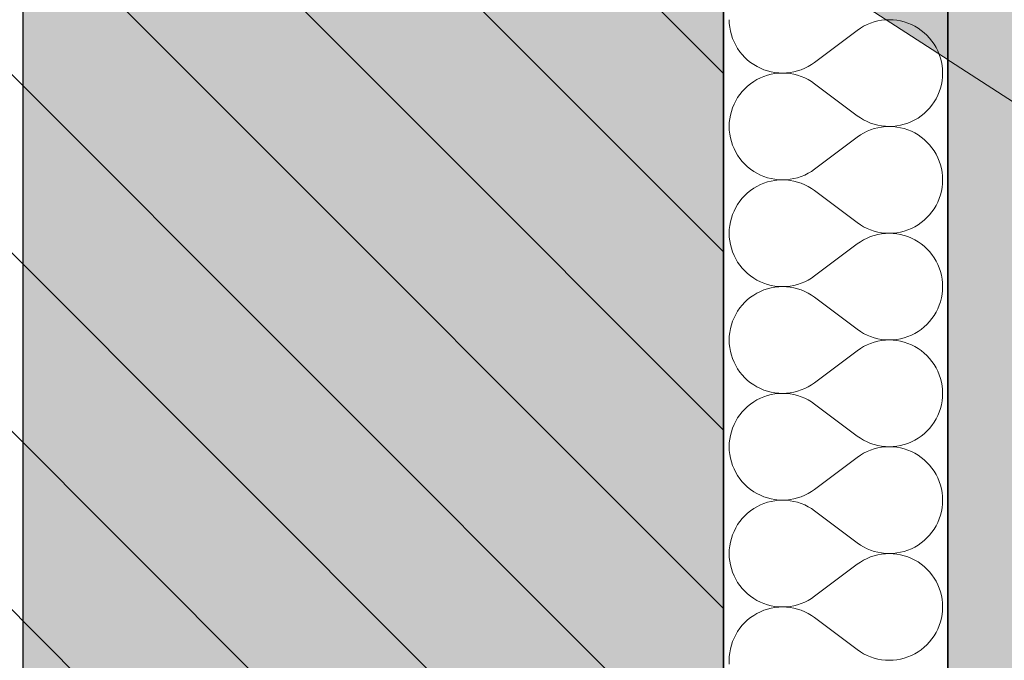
# Model space of a CAD drawing. Header units: millimetres. Extents: x -40276 to 214973, y -147941 to 35228.
# Tile 227 of 256: x -824 to -121, y 14476 to 14933. Entities that reach past the tile are written whole.
import ezdxf

# ---------------------------------------------------------------- set-up
doc = ezdxf.new("R2010")
doc.units = ezdxf.units.MM
doc.header["$MEASUREMENT"] = 0
doc.linetypes.add('Wipeout_Contour', pattern=[1000, 0, -1000])
for name, color, linetype in [('1._POHLED ZÁPADNÍ_2_0_plochy', 7, 'Continuous'), ('1._POHLED ZÁPADNÍ_2_akustické prvky', 7, 'Continuous'), ('1._POHLED ZÁPADNÍ_2_BT_ortho', 7, 'Continuous'), ('1._POHLED ZÁPADNÍ_2_Konstrukce - nosné', 7, 'Continuous'), ('1._POHLED ZÁPADNÍ_2_Kresby a obrázky', 7, 'Continuous'), ('1._POHLED ZÁPADNÍ_2_Nové_Výplně – Řezové', 7, 'Continuous'), ('1._POHLED ZÁPADNÍ_2_Situace - terén', 7, 'Continuous'), ('1._POHLED ZÁPADNÍ_2_Výplně – Řezové', 7, 'Continuous')]:
    doc.layers.add(name, color=color, linetype=linetype)

# ---------------------------------------------------------------- blocks, each defined once
blk = doc.blocks.new('*X17', base_point=(-42174.69, -26223.67))
at = {"layer": '1._POHLED ZÁPADNÍ_2_Nové_Výplně – Řezové', "color": 21, "linetype": 'Continuous', "lineweight": 20, "true_color": 0xffaaaa}
for p, q in [((-317.72, 14933.34), (-317.62, 14930.62)), ((-317.62, 14930.62), (-317.33, 14927.92)), ((-216.77, 14930.93), (-219.28, 14929.88)), ((-214.19, 14931.79), (-216.77, 14930.93)), ((-211.56, 14932.46), (-214.19, 14931.79)), ((-208.88, 14932.95), (-211.56, 14932.46)), ((-206.17, 14933.24), (-208.88, 14932.95)), ((-203.46, 14933.34), (-206.17, 14933.24)), ((-200.74, 14933.24), (-203.46, 14933.34)), ((-198.03, 14932.95), (-200.74, 14933.24)), ((-195.35, 14932.47), (-198.03, 14932.95)), ((-192.72, 14931.8), (-195.35, 14932.47)), ((-190.14, 14930.94), (-192.72, 14931.8)), ((-187.62, 14929.9), (-190.14, 14930.94)), ((-317.33, 14927.92), (-316.85, 14925.24)), ((-316.85, 14925.24), (-316.17, 14922.6)), ((-226.29, 14925.72), (-256.77, 14902.86)), ((-224.06, 14927.27), (-226.29, 14925.72)), ((-221.72, 14928.66), (-224.06, 14927.27)), ((-219.28, 14929.88), (-221.72, 14928.66)), ((-185.19, 14928.69), (-187.62, 14929.9)), ((-182.85, 14927.3), (-185.19, 14928.69)), ((-180.61, 14925.75), (-182.85, 14927.3)), ((-178.49, 14924.04), (-180.61, 14925.75)), ((-176.5, 14922.19), (-178.49, 14924.04)), ((-316.17, 14922.6), (-315.31, 14920.02)), ((-315.31, 14920.02), (-314.27, 14917.51)), ((-314.27, 14917.51), (-313.05, 14915.08)), ((-174.65, 14920.2), (-176.5, 14922.19)), ((-172.94, 14918.08), (-174.65, 14920.2)), ((-171.39, 14915.85), (-172.94, 14918.08)), ((-313.05, 14915.08), (-311.67, 14912.74)), ((-311.67, 14912.74), (-310.11, 14910.5)), ((-310.11, 14910.5), (-308.41, 14908.39)), ((-170, 14913.51), (-171.39, 14915.85)), ((-168.78, 14911.07), (-170, 14913.51)), ((-167.74, 14908.56), (-168.78, 14911.07)), ((-308.41, 14908.39), (-306.55, 14906.39)), ((-306.55, 14906.39), (-304.56, 14904.54)), ((-304.56, 14904.54), (-302.44, 14902.84)), ((-302.44, 14902.84), (-300.21, 14901.28)), ((-259, 14901.31), (-256.77, 14902.86)), ((-166.88, 14905.98), (-167.74, 14908.56)), ((-166.21, 14903.34), (-166.88, 14905.98)), ((-165.72, 14900.67), (-166.21, 14903.34)), ((-300.21, 14901.28), (-297.86, 14899.9)), ((-297.86, 14899.9), (-295.43, 14898.68)), ((-295.43, 14898.68), (-292.92, 14897.64)), ((-292.92, 14897.64), (-290.34, 14896.78)), ((-290.34, 14896.78), (-287.7, 14896.11)), ((-287.7, 14896.11), (-285.02, 14895.63)), ((-285.02, 14895.63), (-282.32, 14895.34)), ((-276.88, 14895.34), (-274.17, 14895.64)), ((-274.17, 14895.64), (-271.5, 14896.12)), ((-271.5, 14896.12), (-268.86, 14896.8)), ((-268.86, 14896.8), (-266.28, 14897.66)), ((-266.28, 14897.66), (-263.77, 14898.7)), ((-263.77, 14898.7), (-261.34, 14899.92)), ((-261.34, 14899.92), (-259, 14901.31)), ((-165.43, 14897.96), (-165.72, 14900.67)), ((-165.34, 14895.24), (-165.43, 14897.96)), ((-300.21, 14889.21), (-302.44, 14887.66)), ((-297.87, 14890.59), (-300.21, 14889.21)), ((-295.43, 14891.81), (-297.87, 14890.59)), ((-292.92, 14892.85), (-295.43, 14891.81)), ((-290.34, 14893.71), (-292.92, 14892.85)), ((-287.7, 14894.38), (-290.34, 14893.71)), ((-285.02, 14894.86), (-287.7, 14894.38)), ((-282.32, 14895.15), (-285.02, 14894.86)), ((-282.32, 14895.34), (-279.6, 14895.24)), ((-279.6, 14895.24), (-282.32, 14895.15)), ((-279.6, 14895.24), (-276.88, 14895.34)), ((-276.88, 14895.15), (-279.6, 14895.24)), ((-274.17, 14894.85), (-276.88, 14895.15)), ((-271.5, 14894.37), (-274.17, 14894.85)), ((-268.86, 14893.69), (-271.5, 14894.37)), ((-266.28, 14892.83), (-268.86, 14893.69)), ((-263.77, 14891.79), (-266.28, 14892.83)), ((-261.34, 14890.57), (-263.77, 14891.79)), ((-259, 14889.18), (-261.34, 14890.57)), ((-256.77, 14887.63), (-259, 14889.18)), ((-166.21, 14887.14), (-165.72, 14889.82)), ((-165.72, 14889.82), (-165.43, 14892.52)), ((-165.43, 14892.52), (-165.34, 14895.24)), ((-308.41, 14882.11), (-310.11, 14879.99)), ((-306.55, 14884.1), (-308.41, 14882.11)), ((-304.56, 14885.95), (-306.55, 14884.1)), ((-302.44, 14887.66), (-304.56, 14885.95)), ((-226.29, 14864.77), (-256.77, 14887.63)), ((-168.78, 14879.41), (-167.74, 14881.92)), ((-167.74, 14881.92), (-166.88, 14884.51)), ((-166.88, 14884.51), (-166.21, 14887.14)), ((-313.05, 14875.41), (-314.27, 14872.98)), ((-311.67, 14877.75), (-313.05, 14875.41)), ((-310.11, 14879.99), (-311.67, 14877.75)), ((-172.94, 14872.4), (-171.39, 14874.64)), ((-171.39, 14874.64), (-170, 14876.98)), ((-170, 14876.98), (-168.78, 14879.41)), ((-316.17, 14867.89), (-316.85, 14865.25)), ((-315.31, 14870.47), (-316.17, 14867.89)), ((-314.27, 14872.98), (-315.31, 14870.47)), ((-178.5, 14866.44), (-176.5, 14868.3)), ((-176.5, 14868.3), (-174.65, 14870.29)), ((-174.65, 14870.29), (-172.94, 14872.4)), ((-317.33, 14862.57), (-317.62, 14859.87)), ((-316.85, 14865.25), (-317.33, 14862.57)), ((-226.29, 14864.77), (-224.06, 14863.21)), ((-224.06, 14863.21), (-221.72, 14861.82)), ((-221.72, 14861.82), (-219.29, 14860.6)), ((-219.29, 14860.6), (-216.77, 14859.56)), ((-190.14, 14859.54), (-187.62, 14860.58)), ((-187.62, 14860.58), (-185.19, 14861.8)), ((-185.19, 14861.8), (-182.85, 14863.19)), ((-182.85, 14863.19), (-180.61, 14864.74)), ((-180.61, 14864.74), (-178.5, 14866.44)), ((-317.62, 14859.87), (-317.72, 14857.15)), ((-317.72, 14857.15), (-317.62, 14854.43)), ((-317.62, 14854.43), (-317.33, 14851.73)), ((-219.29, 14853.69), (-221.72, 14852.47)), ((-216.77, 14854.74), (-219.29, 14853.69)), ((-216.77, 14859.56), (-214.19, 14858.7)), ((-214.19, 14855.6), (-216.77, 14854.74)), ((-214.19, 14858.7), (-211.56, 14858.02)), ((-211.56, 14856.27), (-214.19, 14855.6)), ((-211.56, 14858.02), (-208.88, 14857.54)), ((-208.88, 14856.76), (-211.56, 14856.27)), ((-208.88, 14857.54), (-206.18, 14857.25)), ((-206.18, 14857.05), (-208.88, 14856.76)), ((-206.18, 14857.25), (-203.46, 14857.15)), ((-203.46, 14857.15), (-206.18, 14857.05)), ((-203.46, 14857.15), (-200.74, 14857.24)), ((-200.74, 14857.05), (-203.46, 14857.15)), ((-200.74, 14857.24), (-198.03, 14857.53)), ((-198.03, 14856.76), (-200.74, 14857.05)), ((-198.03, 14857.53), (-195.36, 14858.01)), ((-195.36, 14856.28), (-198.03, 14856.76)), ((-195.36, 14858.01), (-192.72, 14858.68)), ((-192.72, 14855.61), (-195.36, 14856.28)), ((-192.72, 14858.68), (-190.14, 14859.54)), ((-190.14, 14854.75), (-192.72, 14855.61)), ((-187.62, 14853.71), (-190.14, 14854.75)), ((-185.19, 14852.5), (-187.62, 14853.71)), ((-317.33, 14851.73), (-316.85, 14849.05)), ((-316.85, 14849.05), (-316.17, 14846.41)), ((-316.17, 14846.41), (-315.32, 14843.83)), ((-226.29, 14849.53), (-256.77, 14826.67)), ((-224.06, 14851.08), (-226.29, 14849.53)), ((-221.72, 14852.47), (-224.06, 14851.08)), ((-182.85, 14851.11), (-185.19, 14852.5)), ((-180.62, 14849.56), (-182.85, 14851.11)), ((-178.5, 14847.85), (-180.62, 14849.56)), ((-176.5, 14846), (-178.5, 14847.85)), ((-315.32, 14843.83), (-314.27, 14841.32)), ((-314.27, 14841.32), (-313.06, 14838.89)), ((-174.65, 14844.01), (-176.5, 14846)), ((-172.94, 14841.89), (-174.65, 14844.01)), ((-171.39, 14839.66), (-172.94, 14841.89)), ((-170, 14837.32), (-171.39, 14839.66)), ((-313.06, 14838.89), (-311.67, 14836.55)), ((-311.67, 14836.55), (-310.11, 14834.31)), ((-310.11, 14834.31), (-308.41, 14832.19)), ((-308.41, 14832.19), (-306.55, 14830.2)), ((-168.78, 14834.88), (-170, 14837.32)), ((-167.74, 14832.37), (-168.78, 14834.88)), ((-166.88, 14829.79), (-167.74, 14832.37)), ((-306.55, 14830.2), (-304.56, 14828.35)), ((-304.56, 14828.35), (-302.44, 14826.64)), ((-302.44, 14826.64), (-300.21, 14825.09)), ((-259, 14825.12), (-256.77, 14826.67)), ((-166.21, 14827.15), (-166.88, 14829.79)), ((-165.73, 14824.48), (-166.21, 14827.15)), ((-300.21, 14825.09), (-297.87, 14823.71)), ((-297.87, 14823.71), (-295.43, 14822.49)), ((-295.43, 14822.49), (-292.92, 14821.45)), ((-292.92, 14821.45), (-290.34, 14820.59)), ((-290.34, 14820.59), (-287.7, 14819.92)), ((-287.7, 14818.19), (-290.34, 14817.52)), ((-287.7, 14819.92), (-285.02, 14819.44)), ((-285.02, 14818.67), (-287.7, 14818.19)), ((-285.02, 14819.44), (-282.32, 14819.15)), ((-282.32, 14818.96), (-285.02, 14818.67)), ((-282.32, 14819.15), (-279.6, 14819.05)), ((-279.6, 14819.05), (-282.32, 14818.96)), ((-279.6, 14819.05), (-276.88, 14819.15)), ((-276.88, 14818.96), (-279.6, 14819.05)), ((-276.88, 14819.15), (-274.18, 14819.45)), ((-274.18, 14818.66), (-276.88, 14818.96)), ((-274.18, 14819.45), (-271.5, 14819.93)), ((-271.5, 14818.18), (-274.18, 14818.66)), ((-271.5, 14819.93), (-268.86, 14820.61)), ((-268.86, 14817.5), (-271.5, 14818.18)), ((-268.86, 14820.61), (-266.28, 14821.47)), ((-266.28, 14821.47), (-263.77, 14822.51)), ((-263.77, 14822.51), (-261.34, 14823.73)), ((-261.34, 14823.73), (-259, 14825.12)), ((-165.44, 14821.77), (-165.73, 14824.48)), ((-165.34, 14819.05), (-165.44, 14821.77)), ((-165.44, 14816.33), (-165.34, 14819.05)), ((-302.44, 14811.47), (-304.56, 14809.76)), ((-300.21, 14813.02), (-302.44, 14811.47)), ((-297.87, 14814.4), (-300.21, 14813.02)), ((-295.43, 14815.62), (-297.87, 14814.4)), ((-292.92, 14816.66), (-295.43, 14815.62)), ((-290.34, 14817.52), (-292.92, 14816.66)), ((-266.28, 14816.64), (-268.86, 14817.5)), ((-263.77, 14815.6), (-266.28, 14816.64)), ((-261.34, 14814.38), (-263.77, 14815.6)), ((-259, 14812.99), (-261.34, 14814.38)), ((-256.77, 14811.43), (-259, 14812.99)), ((-226.29, 14788.58), (-256.77, 14811.43)), ((-166.21, 14810.95), (-165.73, 14813.63)), ((-165.73, 14813.63), (-165.44, 14816.33)), ((-308.41, 14805.92), (-310.12, 14803.8)), ((-306.55, 14807.91), (-308.41, 14805.92)), ((-304.56, 14809.76), (-306.55, 14807.91)), ((-168.78, 14803.22), (-167.74, 14805.73)), ((-167.74, 14805.73), (-166.88, 14808.31)), ((-166.88, 14808.31), (-166.21, 14810.95)), ((-313.06, 14799.22), (-314.27, 14796.79)), ((-311.67, 14801.56), (-313.06, 14799.22)), ((-310.12, 14803.8), (-311.67, 14801.56)), ((-172.94, 14796.21), (-171.39, 14798.45)), ((-171.39, 14798.45), (-170, 14800.79)), ((-170, 14800.79), (-168.78, 14803.22)), ((-316.18, 14791.7), (-316.85, 14789.06)), ((-315.32, 14794.28), (-316.18, 14791.7)), ((-314.27, 14796.79), (-315.32, 14794.28)), ((-180.62, 14788.55), (-178.5, 14790.25)), ((-178.5, 14790.25), (-176.51, 14792.11)), ((-176.51, 14792.11), (-174.65, 14794.1)), ((-174.65, 14794.1), (-172.94, 14796.21)), ((-317.62, 14783.68), (-317.72, 14780.96)), ((-317.33, 14786.38), (-317.62, 14783.68)), ((-316.85, 14789.06), (-317.33, 14786.38)), ((-226.29, 14788.58), (-224.06, 14787.02)), ((-224.06, 14787.02), (-221.72, 14785.63)), ((-221.72, 14785.63), (-219.29, 14784.41)), ((-219.29, 14784.41), (-216.78, 14783.37)), ((-216.78, 14783.37), (-214.2, 14782.51)), ((-192.72, 14782.49), (-190.14, 14783.35)), ((-190.14, 14783.35), (-187.63, 14784.39)), ((-187.63, 14784.39), (-185.19, 14785.61)), ((-185.19, 14785.61), (-182.85, 14787)), ((-182.85, 14787), (-180.62, 14788.55)), ((-317.72, 14780.96), (-317.62, 14778.24)), ((-317.62, 14778.24), (-317.33, 14775.54)), ((-221.72, 14776.28), (-224.06, 14774.89)), ((-219.29, 14777.5), (-221.72, 14776.28)), ((-216.78, 14778.55), (-219.29, 14777.5)), ((-214.2, 14779.41), (-216.78, 14778.55)), ((-214.2, 14782.51), (-211.56, 14781.83)), ((-211.56, 14780.08), (-214.2, 14779.41)), ((-211.56, 14781.83), (-208.88, 14781.35)), ((-208.88, 14780.57), (-211.56, 14780.08)), ((-208.88, 14781.35), (-206.18, 14781.06)), ((-206.18, 14780.86), (-208.88, 14780.57)), ((-206.18, 14781.06), (-203.46, 14780.96)), ((-203.46, 14780.96), (-206.18, 14780.86)), ((-203.46, 14780.96), (-200.74, 14781.05)), ((-200.74, 14780.86), (-203.46, 14780.96)), ((-200.74, 14781.05), (-198.04, 14781.34)), ((-198.04, 14780.57), (-200.74, 14780.86)), ((-198.04, 14781.34), (-195.36, 14781.82)), ((-195.36, 14780.09), (-198.04, 14780.57)), ((-195.36, 14781.82), (-192.72, 14782.49)), ((-192.72, 14779.42), (-195.36, 14780.09)), ((-190.14, 14778.56), (-192.72, 14779.42)), ((-187.63, 14777.52), (-190.14, 14778.56)), ((-185.19, 14776.3), (-187.63, 14777.52)), ((-182.85, 14774.92), (-185.19, 14776.3)), ((-317.33, 14775.54), (-316.85, 14772.86)), ((-316.85, 14772.86), (-316.18, 14770.22)), ((-316.18, 14770.22), (-315.32, 14767.64)), ((-226.29, 14773.34), (-256.77, 14750.48)), ((-224.06, 14774.89), (-226.29, 14773.34)), ((-180.62, 14773.37), (-182.85, 14774.92)), ((-178.5, 14771.66), (-180.62, 14773.37)), ((-176.51, 14769.81), (-178.5, 14771.66)), ((-174.65, 14767.82), (-176.51, 14769.81)), ((-315.32, 14767.64), (-314.28, 14765.13)), ((-314.28, 14765.13), (-313.06, 14762.7)), ((-313.06, 14762.7), (-311.67, 14760.36)), ((-172.94, 14765.7), (-174.65, 14767.82)), ((-171.39, 14763.46), (-172.94, 14765.7)), ((-170, 14761.13), (-171.39, 14763.46)), ((-311.67, 14760.36), (-310.12, 14758.12)), ((-310.12, 14758.12), (-308.41, 14756)), ((-308.41, 14756), (-306.55, 14754.01)), ((-168.79, 14758.69), (-170, 14761.13)), ((-167.74, 14756.18), (-168.79, 14758.69)), ((-166.88, 14753.6), (-167.74, 14756.18)), ((-306.55, 14754.01), (-304.56, 14752.16)), ((-304.56, 14752.16), (-302.44, 14750.45)), ((-302.44, 14750.45), (-300.21, 14748.9)), ((-300.21, 14748.9), (-297.87, 14747.52)), ((-261.34, 14747.54), (-259, 14748.93)), ((-259, 14748.93), (-256.77, 14750.48)), ((-166.21, 14750.96), (-166.88, 14753.6)), ((-165.73, 14748.28), (-166.21, 14750.96)), ((-165.44, 14745.58), (-165.73, 14748.28)), ((-297.87, 14747.52), (-295.44, 14746.3)), ((-295.44, 14746.3), (-292.92, 14745.26)), ((-292.92, 14745.26), (-290.34, 14744.4)), ((-290.34, 14741.33), (-292.92, 14740.47)), ((-290.34, 14744.4), (-287.7, 14743.73)), ((-287.7, 14742), (-290.34, 14741.33)), ((-287.7, 14743.73), (-285.03, 14743.25)), ((-285.03, 14742.48), (-287.7, 14742)), ((-285.03, 14743.25), (-282.32, 14742.96)), ((-282.32, 14742.77), (-285.03, 14742.48)), ((-282.32, 14742.96), (-279.6, 14742.86)), ((-279.6, 14742.86), (-282.32, 14742.77)), ((-279.6, 14742.86), (-276.88, 14742.96)), ((-276.88, 14742.76), (-279.6, 14742.86)), ((-276.88, 14742.96), (-274.18, 14743.26)), ((-274.18, 14742.47), (-276.88, 14742.76)), ((-274.18, 14743.26), (-271.5, 14743.74)), ((-271.5, 14741.99), (-274.18, 14742.47)), ((-271.5, 14743.74), (-268.87, 14744.41)), ((-268.87, 14741.31), (-271.5, 14741.99)), ((-268.87, 14744.41), (-266.29, 14745.28)), ((-266.29, 14740.45), (-268.87, 14741.31)), ((-266.29, 14745.28), (-263.77, 14746.32)), ((-263.77, 14746.32), (-261.34, 14747.54)), ((-165.34, 14742.86), (-165.44, 14745.58)), ((-165.44, 14740.14), (-165.34, 14742.86)), ((-302.44, 14735.27), (-304.56, 14733.57)), ((-300.21, 14736.83), (-302.44, 14735.27)), ((-297.87, 14738.21), (-300.21, 14736.83)), ((-295.44, 14739.43), (-297.87, 14738.21)), ((-292.92, 14740.47), (-295.44, 14739.43)), ((-263.77, 14739.41), (-266.29, 14740.45)), ((-261.34, 14738.19), (-263.77, 14739.41)), ((-259, 14736.8), (-261.34, 14738.19)), ((-256.77, 14735.24), (-259, 14736.8)), ((-226.29, 14712.39), (-256.77, 14735.24)), ((-166.89, 14732.12), (-166.21, 14734.76)), ((-166.21, 14734.76), (-165.73, 14737.44)), ((-165.73, 14737.44), (-165.44, 14740.14)), ((-310.12, 14727.61), (-311.67, 14725.37)), ((-308.41, 14729.72), (-310.12, 14727.61)), ((-306.56, 14731.72), (-308.41, 14729.72)), ((-304.56, 14733.57), (-306.56, 14731.72)), ((-170, 14724.6), (-168.79, 14727.03)), ((-168.79, 14727.03), (-167.74, 14729.54)), ((-167.74, 14729.54), (-166.89, 14732.12)), ((-314.28, 14720.6), (-315.32, 14718.09)), ((-313.06, 14723.03), (-314.28, 14720.6)), ((-311.67, 14725.37), (-313.06, 14723.03)), ((-174.65, 14717.91), (-172.95, 14720.02)), ((-172.95, 14720.02), (-171.39, 14722.26)), ((-171.39, 14722.26), (-170, 14724.6)), ((-316.85, 14712.87), (-317.33, 14710.19)), ((-316.18, 14715.51), (-316.85, 14712.87)), ((-315.32, 14718.09), (-316.18, 14715.51)), ((-180.62, 14712.36), (-178.5, 14714.06)), ((-178.5, 14714.06), (-176.51, 14715.92)), ((-176.51, 14715.92), (-174.65, 14717.91)), ((-317.63, 14707.49), (-317.72, 14704.77)), ((-317.33, 14710.19), (-317.63, 14707.49)), ((-226.29, 14712.39), (-224.06, 14710.83)), ((-224.06, 14710.83), (-221.72, 14709.44)), ((-221.72, 14709.44), (-219.29, 14708.22)), ((-219.29, 14708.22), (-216.78, 14707.18)), ((-216.78, 14707.18), (-214.2, 14706.32)), ((-214.2, 14706.32), (-211.56, 14705.64)), ((-195.36, 14705.63), (-192.72, 14706.3)), ((-192.72, 14706.3), (-190.14, 14707.16)), ((-190.14, 14707.16), (-187.63, 14708.2)), ((-187.63, 14708.2), (-185.19, 14709.42)), ((-185.19, 14709.42), (-182.85, 14710.81)), ((-182.85, 14710.81), (-180.62, 14712.36)), ((-317.72, 14704.77), (-317.63, 14702.05)), ((-317.63, 14702.05), (-317.33, 14699.35)), ((-317.33, 14699.35), (-316.85, 14696.67)), ((-224.06, 14698.7), (-226.29, 14697.15)), ((-221.72, 14700.09), (-224.06, 14698.7)), ((-219.29, 14701.31), (-221.72, 14700.09)), ((-216.78, 14702.35), (-219.29, 14701.31)), ((-214.2, 14703.22), (-216.78, 14702.35)), ((-211.56, 14703.89), (-214.2, 14703.22)), ((-211.56, 14705.64), (-208.88, 14705.16)), ((-208.88, 14704.38), (-211.56, 14703.89)), ((-208.88, 14705.16), (-206.18, 14704.87)), ((-206.18, 14704.67), (-208.88, 14704.38)), ((-206.18, 14704.87), (-203.46, 14704.77)), ((-203.46, 14704.77), (-206.18, 14704.67)), ((-203.46, 14704.77), (-200.74, 14704.86)), ((-200.74, 14704.67), (-203.46, 14704.77)), ((-200.74, 14704.86), (-198.04, 14705.15)), ((-198.04, 14704.38), (-200.74, 14704.67)), ((-198.04, 14705.15), (-195.36, 14705.63)), ((-195.36, 14703.9), (-198.04, 14704.38)), ((-192.72, 14703.23), (-195.36, 14703.9)), ((-190.14, 14702.37), (-192.72, 14703.23)), ((-187.63, 14701.33), (-190.14, 14702.37)), ((-185.19, 14700.11), (-187.63, 14701.33)), ((-182.85, 14698.73), (-185.19, 14700.11)), ((-180.62, 14697.18), (-182.85, 14698.73)), ((-316.85, 14696.67), (-316.18, 14694.03)), ((-316.18, 14694.03), (-315.32, 14691.45)), ((-226.29, 14697.15), (-256.77, 14674.29)), ((-178.5, 14695.47), (-180.62, 14697.18)), ((-176.51, 14693.62), (-178.5, 14695.47)), ((-174.65, 14691.63), (-176.51, 14693.62)), ((-172.95, 14689.51), (-174.65, 14691.63)), ((-315.32, 14691.45), (-314.28, 14688.94)), ((-314.28, 14688.94), (-313.06, 14686.51)), ((-313.06, 14686.51), (-311.67, 14684.17)), ((-171.39, 14687.27), (-172.95, 14689.51)), ((-170.01, 14684.93), (-171.39, 14687.27)), ((-168.79, 14682.5), (-170.01, 14684.93)), ((-311.67, 14684.17), (-310.12, 14681.93)), ((-310.12, 14681.93), (-308.41, 14679.81)), ((-308.41, 14679.81), (-306.56, 14677.82)), ((-306.56, 14677.82), (-304.56, 14675.97)), ((-167.75, 14679.99), (-168.79, 14682.5)), ((-166.89, 14677.41), (-167.75, 14679.99)), ((-304.56, 14675.97), (-302.45, 14674.26)), ((-302.45, 14674.26), (-300.21, 14672.71)), ((-300.21, 14672.71), (-297.87, 14671.33)), ((-297.87, 14671.33), (-295.44, 14670.11)), ((-263.77, 14670.13), (-261.34, 14671.35)), ((-261.34, 14671.35), (-259, 14672.74)), ((-259, 14672.74), (-256.77, 14674.29)), ((-166.21, 14674.77), (-166.89, 14677.41)), ((-165.73, 14672.09), (-166.21, 14674.77)), ((-165.44, 14669.39), (-165.73, 14672.09)), ((-295.44, 14670.11), (-292.92, 14669.07)), ((-292.92, 14664.28), (-295.44, 14663.24)), ((-292.92, 14669.07), (-290.34, 14668.21)), ((-290.34, 14665.14), (-292.92, 14664.28)), ((-290.34, 14668.21), (-287.71, 14667.54)), ((-287.71, 14665.81), (-290.34, 14665.14)), ((-287.71, 14667.54), (-285.03, 14667.06)), ((-285.03, 14666.29), (-287.71, 14665.81)), ((-285.03, 14667.06), (-282.32, 14666.77)), ((-282.32, 14666.58), (-285.03, 14666.29)), ((-282.32, 14666.77), (-279.6, 14666.67)), ((-279.6, 14666.67), (-282.32, 14666.58)), ((-279.6, 14666.67), (-276.88, 14666.77)), ((-276.88, 14666.57), (-279.6, 14666.67)), ((-276.88, 14666.77), (-274.18, 14667.06)), ((-274.18, 14666.28), (-276.88, 14666.57)), ((-274.18, 14667.06), (-271.5, 14667.55)), ((-271.5, 14665.8), (-274.18, 14666.28)), ((-271.5, 14667.55), (-268.87, 14668.22)), ((-268.87, 14665.12), (-271.5, 14665.8)), ((-268.87, 14668.22), (-266.29, 14669.09)), ((-266.29, 14664.26), (-268.87, 14665.12)), ((-266.29, 14669.09), (-263.77, 14670.13)), ((-263.77, 14663.22), (-266.29, 14664.26)), ((-165.73, 14661.25), (-165.44, 14663.95)), ((-165.34, 14666.67), (-165.44, 14669.39)), ((-165.44, 14663.95), (-165.34, 14666.67)), ((-304.57, 14657.38), (-306.56, 14655.52)), ((-302.45, 14659.08), (-304.57, 14657.38)), ((-300.21, 14660.63), (-302.45, 14659.08)), ((-297.87, 14662.02), (-300.21, 14660.63)), ((-295.44, 14663.24), (-297.87, 14662.02)), ((-261.34, 14662), (-263.77, 14663.22)), ((-259, 14660.61), (-261.34, 14662)), ((-256.77, 14659.05), (-259, 14660.61)), ((-226.3, 14636.2), (-256.77, 14659.05)), ((-166.89, 14655.93), (-166.21, 14658.57)), ((-166.21, 14658.57), (-165.73, 14661.25)), ((-310.12, 14651.42), (-311.67, 14649.18)), ((-308.41, 14653.53), (-310.12, 14651.42)), ((-306.56, 14655.52), (-308.41, 14653.53)), ((-170.01, 14648.41), (-168.79, 14650.84)), ((-168.79, 14650.84), (-167.75, 14653.35)), ((-167.75, 14653.35), (-166.89, 14655.93)), ((-314.28, 14644.41), (-315.32, 14641.9)), ((-313.06, 14646.84), (-314.28, 14644.41)), ((-311.67, 14649.18), (-313.06, 14646.84)), ((-174.65, 14641.72), (-172.95, 14643.83)), ((-172.95, 14643.83), (-171.39, 14646.07)), ((-171.39, 14646.07), (-170.01, 14648.41)), ((-316.85, 14636.68), (-317.34, 14634)), ((-316.18, 14639.32), (-316.85, 14636.68)), ((-315.32, 14641.9), (-316.18, 14639.32)), ((-226.3, 14636.2), (-224.06, 14634.64)), ((-182.86, 14634.61), (-180.62, 14636.17)), ((-180.62, 14636.17), (-178.5, 14637.87)), ((-178.5, 14637.87), (-176.51, 14639.72)), ((-176.51, 14639.72), (-174.65, 14641.72)), ((-317.63, 14631.3), (-317.72, 14628.58)), ((-317.72, 14628.58), (-317.63, 14625.86)), ((-317.34, 14634), (-317.63, 14631.3)), ((-224.06, 14634.64), (-221.72, 14633.25)), ((-221.72, 14633.25), (-219.29, 14632.03)), ((-219.29, 14632.03), (-216.78, 14630.99)), ((-216.78, 14630.99), (-214.2, 14630.13)), ((-214.2, 14630.13), (-211.56, 14629.45)), ((-211.56, 14629.45), (-208.89, 14628.97)), ((-208.89, 14628.97), (-206.18, 14628.68)), ((-206.18, 14628.48), (-208.89, 14628.18)), ((-206.18, 14628.68), (-203.46, 14628.58)), ((-203.46, 14628.58), (-206.18, 14628.48)), ((-203.46, 14628.58), (-200.74, 14628.67)), ((-200.74, 14628.48), (-203.46, 14628.58)), ((-200.74, 14628.67), (-198.04, 14628.96)), ((-198.04, 14628.19), (-200.74, 14628.48)), ((-198.04, 14628.96), (-195.36, 14629.44)), ((-195.36, 14629.44), (-192.72, 14630.11)), ((-192.72, 14630.11), (-190.14, 14630.97)), ((-190.14, 14630.97), (-187.63, 14632.01)), ((-187.63, 14632.01), (-185.2, 14633.23)), ((-185.2, 14633.23), (-182.86, 14634.61)), ((-317.63, 14625.86), (-317.34, 14623.16)), ((-317.34, 14623.16), (-316.85, 14620.48)), ((-224.06, 14622.51), (-226.3, 14620.96)), ((-221.72, 14623.9), (-224.06, 14622.51)), ((-219.29, 14625.12), (-221.72, 14623.9)), ((-216.78, 14626.16), (-219.29, 14625.12)), ((-214.2, 14627.03), (-216.78, 14626.16)), ((-211.56, 14627.7), (-214.2, 14627.03)), ((-208.89, 14628.18), (-211.56, 14627.7)), ((-195.36, 14627.71), (-198.04, 14628.19)), ((-192.72, 14627.04), (-195.36, 14627.71)), ((-190.14, 14626.18), (-192.72, 14627.04)), ((-187.63, 14625.14), (-190.14, 14626.18)), ((-185.2, 14623.92), (-187.63, 14625.14)), ((-182.86, 14622.54), (-185.2, 14623.92)), ((-180.62, 14620.99), (-182.86, 14622.54)), ((-316.85, 14620.48), (-316.18, 14617.84)), ((-316.18, 14617.84), (-315.32, 14615.26)), ((-315.32, 14615.26), (-314.28, 14612.75)), ((-226.3, 14620.96), (-256.77, 14598.1)), ((-178.5, 14619.28), (-180.62, 14620.99)), ((-176.51, 14617.43), (-178.5, 14619.28)), ((-174.66, 14615.44), (-176.51, 14617.43)), ((-172.95, 14613.32), (-174.66, 14615.44)), ((-314.28, 14612.75), (-313.06, 14610.31)), ((-313.06, 14610.31), (-311.67, 14607.98)), ((-311.67, 14607.98), (-310.12, 14605.74)), ((-171.4, 14611.08), (-172.95, 14613.32)), ((-170.01, 14608.74), (-171.4, 14611.08)), ((-168.79, 14606.31), (-170.01, 14608.74)), ((-310.12, 14605.74), (-308.41, 14603.62)), ((-308.41, 14603.62), (-306.56, 14601.63)), ((-306.56, 14601.63), (-304.57, 14599.78)), ((-167.75, 14603.8), (-168.79, 14606.31)), ((-166.89, 14601.22), (-167.75, 14603.8)), ((-166.22, 14598.58), (-166.89, 14601.22)), ((-304.57, 14599.78), (-302.45, 14598.07)), ((-302.45, 14598.07), (-300.21, 14596.52)), ((-300.21, 14596.52), (-297.87, 14595.14)), ((-297.87, 14595.14), (-295.44, 14593.92)), ((-295.44, 14593.92), (-292.92, 14592.88)), ((-266.29, 14592.89), (-263.78, 14593.94)), ((-263.78, 14593.94), (-261.34, 14595.16)), ((-261.34, 14595.16), (-259.01, 14596.55)), ((-259.01, 14596.55), (-256.77, 14598.1)), ((-165.73, 14595.9), (-166.22, 14598.58)), ((-165.44, 14593.2), (-165.73, 14595.9)), ((-165.34, 14590.48), (-165.44, 14593.2)), ((-295.44, 14587.05), (-297.87, 14585.83)), ((-292.93, 14588.09), (-295.44, 14587.05)), ((-290.34, 14588.95), (-292.93, 14588.09)), ((-292.92, 14592.88), (-290.34, 14592.02)), ((-290.34, 14592.02), (-287.71, 14591.35)), ((-287.71, 14589.62), (-290.34, 14588.95)), ((-287.71, 14591.35), (-285.03, 14590.87)), ((-285.03, 14590.1), (-287.71, 14589.62)), ((-285.03, 14590.87), (-282.32, 14590.58)), ((-282.32, 14590.39), (-285.03, 14590.1)), ((-282.32, 14590.58), (-279.61, 14590.48)), ((-279.61, 14590.48), (-282.32, 14590.39)), ((-279.61, 14590.48), (-276.89, 14590.58)), ((-276.89, 14590.38), (-279.61, 14590.48)), ((-276.89, 14590.58), (-274.18, 14590.87)), ((-274.18, 14590.09), (-276.89, 14590.38)), ((-274.18, 14590.87), (-271.5, 14591.36)), ((-271.5, 14589.61), (-274.18, 14590.09)), ((-271.5, 14591.36), (-268.87, 14592.03)), ((-268.87, 14588.93), (-271.5, 14589.61)), ((-268.87, 14592.03), (-266.29, 14592.89)), ((-266.29, 14588.07), (-268.87, 14588.93)), ((-263.78, 14587.03), (-266.29, 14588.07)), ((-261.34, 14585.81), (-263.78, 14587.03)), ((-165.73, 14585.06), (-165.44, 14587.76)), ((-165.44, 14587.76), (-165.34, 14590.48)), ((-306.56, 14579.33), (-308.41, 14577.34)), ((-304.57, 14581.19), (-306.56, 14579.33)), ((-302.45, 14582.89), (-304.57, 14581.19)), ((-300.21, 14584.44), (-302.45, 14582.89)), ((-297.87, 14585.83), (-300.21, 14584.44)), ((-259.01, 14584.42), (-261.34, 14585.81)), ((-256.77, 14582.86), (-259.01, 14584.42)), ((-226.3, 14560.01), (-256.77, 14582.86)), ((-167.75, 14577.16), (-166.89, 14579.74)), ((-166.89, 14579.74), (-166.22, 14582.38)), ((-166.22, 14582.38), (-165.73, 14585.06)), ((-311.67, 14572.99), (-313.06, 14570.65)), ((-310.12, 14575.23), (-311.67, 14572.99)), ((-308.41, 14577.34), (-310.12, 14575.23)), ((-171.4, 14569.88), (-170.01, 14572.22)), ((-170.01, 14572.22), (-168.79, 14574.65)), ((-168.79, 14574.65), (-167.75, 14577.16)), ((-315.32, 14565.71), (-316.18, 14563.13)), ((-314.28, 14568.22), (-315.32, 14565.71)), ((-313.06, 14570.65), (-314.28, 14568.22)), ((-176.51, 14563.53), (-174.66, 14565.52)), ((-174.66, 14565.52), (-172.95, 14567.64)), ((-172.95, 14567.64), (-171.4, 14569.88)), ((-316.85, 14560.49), (-317.34, 14557.81)), ((-316.18, 14563.13), (-316.85, 14560.49)), ((-226.3, 14560.01), (-224.06, 14558.45)), ((-224.06, 14558.45), (-221.73, 14557.06)), ((-185.2, 14557.04), (-182.86, 14558.42)), ((-182.86, 14558.42), (-180.62, 14559.98)), ((-180.62, 14559.98), (-178.5, 14561.68)), ((-178.5, 14561.68), (-176.51, 14563.53)), ((-317.63, 14555.11), (-317.73, 14552.39)), ((-317.73, 14552.39), (-317.63, 14549.67)), ((-317.34, 14557.81), (-317.63, 14555.11)), ((-221.73, 14557.06), (-219.29, 14555.84)), ((-219.29, 14555.84), (-216.78, 14554.8)), ((-216.78, 14554.8), (-214.2, 14553.94)), ((-214.2, 14553.94), (-211.57, 14553.26)), ((-211.57, 14551.51), (-214.2, 14550.83)), ((-208.89, 14551.99), (-211.57, 14551.51)), ((-211.57, 14553.26), (-208.89, 14552.78)), ((-208.89, 14552.78), (-206.18, 14552.48)), ((-206.18, 14552.29), (-208.89, 14551.99)), ((-206.18, 14552.48), (-203.46, 14552.39)), ((-203.46, 14552.39), (-206.18, 14552.29)), ((-203.46, 14552.39), (-200.75, 14552.48)), ((-200.75, 14552.29), (-203.46, 14552.39)), ((-200.75, 14552.48), (-198.04, 14552.77)), ((-198.04, 14552), (-200.75, 14552.29)), ((-198.04, 14552.77), (-195.36, 14553.25)), ((-195.36, 14551.52), (-198.04, 14552)), ((-195.36, 14553.25), (-192.73, 14553.92)), ((-192.73, 14550.85), (-195.36, 14551.52)), ((-192.73, 14553.92), (-190.14, 14554.78)), ((-190.14, 14554.78), (-187.63, 14555.82)), ((-187.63, 14555.82), (-185.2, 14557.04)), ((-317.63, 14549.67), (-317.34, 14546.96)), ((-317.34, 14546.96), (-316.85, 14544.29)), ((-316.85, 14544.29), (-316.18, 14541.65)), ((-226.3, 14544.77), (-256.77, 14521.91)), ((-224.06, 14546.32), (-226.3, 14544.77)), ((-221.73, 14547.71), (-224.06, 14546.32)), ((-219.29, 14548.93), (-221.73, 14547.71)), ((-216.78, 14549.97), (-219.29, 14548.93)), ((-214.2, 14550.83), (-216.78, 14549.97)), ((-190.14, 14549.99), (-192.73, 14550.85)), ((-187.63, 14548.95), (-190.14, 14549.99)), ((-185.2, 14547.73), (-187.63, 14548.95)), ((-182.86, 14546.35), (-185.2, 14547.73)), ((-180.62, 14544.8), (-182.86, 14546.35)), ((-178.5, 14543.09), (-180.62, 14544.8)), ((-316.18, 14541.65), (-315.32, 14539.07)), ((-315.32, 14539.07), (-314.28, 14536.56)), ((-176.51, 14541.24), (-178.5, 14543.09)), ((-174.66, 14539.25), (-176.51, 14541.24)), ((-172.95, 14537.13), (-174.66, 14539.25)), ((-171.4, 14534.89), (-172.95, 14537.13)), ((-314.28, 14536.56), (-313.06, 14534.12)), ((-313.06, 14534.12), (-311.67, 14531.79)), ((-311.67, 14531.79), (-310.12, 14529.55)), ((-170.01, 14532.55), (-171.4, 14534.89)), ((-168.79, 14530.12), (-170.01, 14532.55)), ((-167.75, 14527.61), (-168.79, 14530.12)), ((-310.12, 14529.55), (-308.41, 14527.43)), ((-308.41, 14527.43), (-306.56, 14525.44)), ((-306.56, 14525.44), (-304.57, 14523.59)), ((-304.57, 14523.59), (-302.45, 14521.88)), ((-166.89, 14525.03), (-167.75, 14527.61)), ((-166.22, 14522.39), (-166.89, 14525.03)), ((-302.45, 14521.88), (-300.21, 14520.33)), ((-300.21, 14520.33), (-297.87, 14518.94)), ((-297.87, 14518.94), (-295.44, 14517.73)), ((-295.44, 14517.73), (-292.93, 14516.69)), ((-292.93, 14516.69), (-290.35, 14515.83)), ((-268.87, 14515.84), (-266.29, 14516.7)), ((-266.29, 14516.7), (-263.78, 14517.75)), ((-263.78, 14517.75), (-261.35, 14518.97)), ((-261.35, 14518.97), (-259.01, 14520.36)), ((-259.01, 14520.36), (-256.77, 14521.91)), ((-165.73, 14519.71), (-166.22, 14522.39)), ((-165.44, 14517.01), (-165.73, 14519.71)), ((-165.35, 14514.29), (-165.44, 14517.01)), ((-297.87, 14509.64), (-300.21, 14508.25)), ((-295.44, 14510.86), (-297.87, 14509.64)), ((-292.93, 14511.9), (-295.44, 14510.86)), ((-290.35, 14512.76), (-292.93, 14511.9)), ((-290.35, 14515.83), (-287.71, 14515.16)), ((-287.71, 14513.43), (-290.35, 14512.76)), ((-287.71, 14515.16), (-285.03, 14514.68)), ((-285.03, 14513.91), (-287.71, 14513.43)), ((-285.03, 14514.68), (-282.33, 14514.39)), ((-282.33, 14514.2), (-285.03, 14513.91)), ((-282.33, 14514.39), (-279.61, 14514.29)), ((-279.61, 14514.29), (-282.33, 14514.2)), ((-279.61, 14514.29), (-276.89, 14514.39)), ((-276.89, 14514.19), (-279.61, 14514.29)), ((-276.89, 14514.39), (-274.18, 14514.68)), ((-274.18, 14513.9), (-276.89, 14514.19)), ((-274.18, 14514.68), (-271.51, 14515.17)), ((-271.51, 14513.42), (-274.18, 14513.9)), ((-271.51, 14515.17), (-268.87, 14515.84)), ((-268.87, 14512.74), (-271.51, 14513.42)), ((-266.29, 14511.88), (-268.87, 14512.74)), ((-263.78, 14510.84), (-266.29, 14511.88)), ((-261.35, 14509.62), (-263.78, 14510.84)), ((-259.01, 14508.23), (-261.35, 14509.62)), ((-166.22, 14506.19), (-165.73, 14508.87)), ((-165.73, 14508.87), (-165.44, 14511.57)), ((-165.44, 14511.57), (-165.35, 14514.29)), ((-306.56, 14503.14), (-308.42, 14501.15)), ((-304.57, 14505), (-306.56, 14503.14)), ((-302.45, 14506.7), (-304.57, 14505)), ((-300.21, 14508.25), (-302.45, 14506.7)), ((-256.77, 14506.67), (-259.01, 14508.23)), ((-226.3, 14483.81), (-256.77, 14506.67)), ((-167.75, 14500.97), (-166.89, 14503.55)), ((-166.89, 14503.55), (-166.22, 14506.19)), ((-311.67, 14496.8), (-313.06, 14494.46)), ((-310.12, 14499.04), (-311.67, 14496.8)), ((-308.42, 14501.15), (-310.12, 14499.04)), ((-171.4, 14493.69), (-170.01, 14496.03)), ((-170.01, 14496.03), (-168.79, 14498.46)), ((-168.79, 14498.46), (-167.75, 14500.97)), ((-315.32, 14489.52), (-316.18, 14486.93)), ((-314.28, 14492.03), (-315.32, 14489.52)), ((-313.06, 14494.46), (-314.28, 14492.03)), ((-176.51, 14487.34), (-174.66, 14489.33)), ((-174.66, 14489.33), (-172.95, 14491.45)), ((-172.95, 14491.45), (-171.4, 14493.69)), ((-317.34, 14481.62), (-317.63, 14478.92)), ((-316.86, 14484.3), (-317.34, 14481.62)), ((-316.18, 14486.93), (-316.86, 14484.3)), ((-226.3, 14483.81), (-224.07, 14482.26)), ((-224.07, 14482.26), (-221.73, 14480.87)), ((-221.73, 14480.87), (-219.3, 14479.65)), ((-187.63, 14479.63), (-185.2, 14480.85)), ((-185.2, 14480.85), (-182.86, 14482.23)), ((-182.86, 14482.23), (-180.62, 14483.78)), ((-180.62, 14483.78), (-178.5, 14485.49)), ((-178.5, 14485.49), (-176.51, 14487.34)), ((-317.63, 14478.92), (-317.73, 14476.2)), ((-317.73, 14476.2), (-317.63, 14473.48)), ((-219.3, 14479.65), (-216.78, 14478.61)), ((-216.78, 14478.61), (-214.2, 14477.75)), ((-214.2, 14477.75), (-211.57, 14477.07)), ((-211.57, 14477.07), (-208.89, 14476.59)), ((-208.89, 14476.59), (-206.19, 14476.29)), ((-206.19, 14476.29), (-203.47, 14476.2)), ((-203.47, 14476.2), (-200.75, 14476.29)), ((-200.75, 14476.29), (-198.04, 14476.58)), ((-198.04, 14476.58), (-195.36, 14477.06)), ((-195.36, 14477.06), (-192.73, 14477.73)), ((-192.73, 14477.73), (-190.15, 14478.59)), ((-190.15, 14478.59), (-187.63, 14479.63))]:
    blk.add_line(p, q, dxfattribs=at)

msp = doc.modelspace()

# ---------------------------------------------------------------- hatches: boundary and pattern name
at = {"layer": '1._POHLED ZÁPADNÍ_2_0_plochy', "linetype": 'Continuous', "lineweight": 0, "true_color": 0x725616}
msp.add_hatch(color=46, dxfattribs=at).paths.add_polyline_path([(-40276.11, 380.05), (-40276.11, -1043.68), (-26430.13, -1753.82), (-207.83, -1407.24, 0.378179), (2221.6, 744.43), (1454.58, 22244.44), (546.81, 28172.03), (-1346.6, 35227.52), (-3442.11, 35227.52), (-1029.19, 25664.88), (-238.38, 17796.01), (-239.22, 14109.25), (861.41, 14093.65), (783.04, 8563.06), (-240.47, 8577.57), (-242.36, 270.44), (-4572.17, 250.22), (-4572.63, 350.63), (-5872.68, 344.56), (-5872.22, 244.16), (-7761.04, 235.34), (-7759.92, 351.1), (-8809.82, 361.27), (-8811.09, 230.44), (-11400.33, 218.35), (-11400.37, 351.08), (-12450.37, 350.77), (-12450.33, 213.45), (-13471.16, 208.68), (-13473.3, 368.51), (-14863.29, 349.89), (-14861.31, 202.19), (-20482.16, 175.95), (-20484.75, 349.86), (-26651.76, 257.8), (-26680.1, 83.42), (-26744.58, -483.48), (-39549.98, 311.19)])
at = {"layer": '1._POHLED ZÁPADNÍ_2_0_plochy', "linetype": 'Continuous', "lineweight": 20, "true_color": 0xffaaaa}
h = msp.add_hatch(dxfattribs=at)
h.set_pattern_fill('Izolační_tvárnice_0002', color=21, style=0, pattern_type=2)
h.set_pattern_definition([(315, (-10360.18, 9405.31), (63.6396, 63.6396), [])])
h.paths.add_polyline_path([(-10906.33, 18690.21), (-10970.68, 9084.15), (-20311.44, 10009.93), (-20479.41, 269.75), (-242.33, 419.76), (-238.38, 17796.01)])
at = {"layer": '1._POHLED ZÁPADNÍ_2_Výplně – Řezové', "linetype": 'Continuous', "lineweight": 13}
msp.add_hatch(color=254, dxfattribs=at).paths.add_polyline_path([(-821.69, 13960.11), (-321.69, 13960.11), (-321.69, 15290.11), (-821.69, 15290.11)])

# ---------------------------------------------------------------- linework, layer by layer
at = {"layer": '1._POHLED ZÁPADNÍ_2_0_plochy', "color": 7, "linetype": 'Continuous', "lineweight": 13, "flags": 128}
msp.add_lwpolyline([(-1029.19, 25664.88), (-238.38, 17796.01), (-239.22, 14109.25), (861.41, 14093.65), (783.04, 8563.06), (-240.47, 8577.57), (-242.36, 270.44), (-4572.17, 250.22), (-4572.63, 350.63), (-5872.68, 344.56), (-5872.22, 244.16), (-7761.04, 235.34), (-7759.92, 351.1), (-8809.82, 361.27), (-8811.09, 230.44), (-11400.33, 218.35)], dxfattribs=at)
at = {"layer": '1._POHLED ZÁPADNÍ_2_Konstrukce - nosné', "color": 7, "linetype": 'Continuous', "lineweight": 25}
msp.add_line((-821.69, 13963.31), (-821.69, 14980.11), dxfattribs=at)
at = {"layer": '1._POHLED ZÁPADNÍ_2_Situace - terén', "color": 8, "linetype": 'Continuous', "lineweight": 13, "flags": 128}
msp.add_lwpolyline([(-284.45, 17970.05), (-284.45, 10970.27), (-321.69, 10970.27), (-321.69, 17970.05)], close=True, dxfattribs=at)

# ---------------------------------------------------------------- next in the draw order: wipeouts: each hides what was drawn before it
at = {"color": 254, "linetype": 'Wipeout_Contour', "lineweight": 0, "ltscale": 87761.910292}
msp.add_wipeout([(-321.52, 15359.69), (-321.55, 13889.11), (-311.55, 13889.11), (-161.55, 13889.11), (-161.52, 15359.68), (-311.52, 15359.69)], dxfattribs=at).dxf.layer = '1._POHLED ZÁPADNÍ_2_Nové_Výplně – Řezové'

# ---------------------------------------------------------------- next in the draw order: hatches: boundary and pattern name
at = {"layer": '1._POHLED ZÁPADNÍ_2_Kresby a obrázky', "linetype": 'Continuous', "lineweight": 20, "true_color": 0x0080c0}
msp.add_hatch(color=142, dxfattribs=at).paths.add_polyline_path([(-629.06, 15369.15), (-630.94, 15207.85), (987.99, 14162.97), (989.86, 14324.27)])

# ---------------------------------------------------------------- next in the draw order: linework, layer by layer
at = {"layer": '1._POHLED ZÁPADNÍ_2_akustické prvky', "color": 1, "linetype": 'Continuous', "lineweight": 35}
msp.add_line((-161.74, 13889.11), (-161.73, 15359.68), dxfattribs=at)
at = {"layer": '1._POHLED ZÁPADNÍ_2_BT_ortho', "color": 142, "linetype": 'Continuous', "lineweight": 20, "true_color": 0x0080c0, "flags": 128}
msp.add_lwpolyline([(-629.06, 15369.15), (989.86, 14324.27), (987.99, 14162.97), (-630.94, 15207.85)], close=True, dxfattribs=at)
at = {"layer": '1._POHLED ZÁPADNÍ_2_Konstrukce - nosné', "color": 7, "linetype": 'Continuous', "lineweight": 25}
msp.add_line((-321.96, 13960.11), (-321.69, 15290.11), dxfattribs=at)

# ---------------------------------------------------------------- next in the draw order: block references
at = {"layer": '1._POHLED ZÁPADNÍ_2_0_plochy', "color": 9, "linetype": 'Continuous', "lineweight": 13}
msp.add_blockref('*X17', (-42174.69, -26223.67), dxfattribs=at)

doc.saveas('drawing.dxf')
